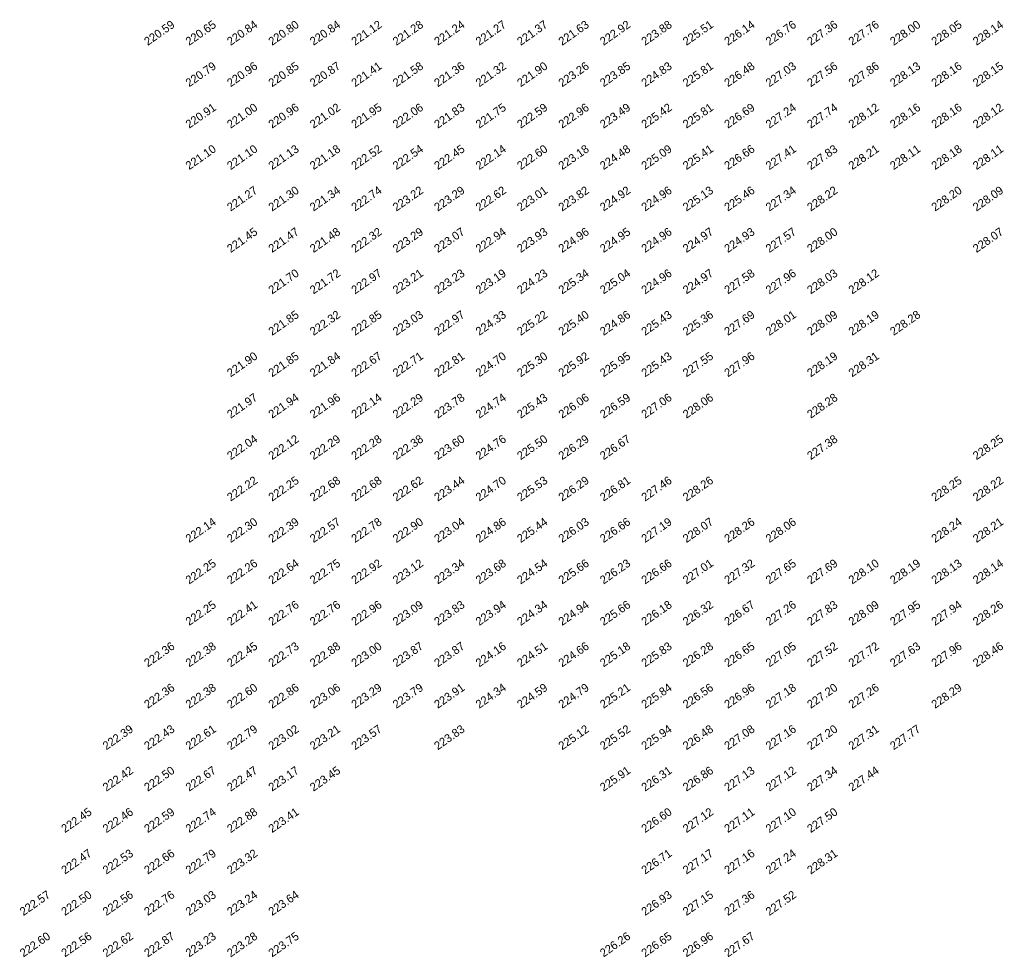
# Model space of a CAD drawing. Extents: x 2322 to 3271, y 4823 to 5326.
# Tile 8 of 10: x 3017 to 3136, y 5073 to 5186. Entities that reach past the tile are written whole.
import ezdxf

# ---------------------------------------------------------------- set-up
doc = ezdxf.new("R2010")
doc.units = 0
doc.header["$MEASUREMENT"] = 0
doc.layers.add('SPOT LEVEL', color=8, linetype='Continuous')

msp = doc.modelspace()

# ---------------------------------------------------------------- texts
at = {"layer": 'SPOT LEVEL'}
for s, p in [('220.59', (3032.59, 5183.22, 444.01)), ('220.65', (3037.59, 5183.22, 444.07)), ('220.84', (3042.59, 5183.22, 444.25)), ('220.80', (3047.59, 5183.22, 444.21)), ('220.84', (3052.59, 5183.22, 444.25)), ('221.12', (3057.59, 5183.22, 444.54)), ('221.28', (3062.59, 5183.22, 444.69)), ('221.24', (3067.59, 5183.22, 444.66)), ('221.27', (3072.59, 5183.22, 444.69)), ('221.37', (3077.59, 5183.22, 444.79)), ('221.63', (3082.59, 5183.22, 445.05)), ('222.92', (3087.59, 5183.22, 446.33)), ('223.88', (3092.59, 5183.22, 447.3)), ('225.51', (3097.59, 5183.22, 448.93)), ('226.14', (3102.59, 5183.22, 449.55)), ('226.76', (3107.59, 5183.22, 450.18)), ('227.36', (3112.59, 5183.22, 450.78)), ('227.76', (3117.59, 5183.22, 451.18)), ('228.00', (3122.59, 5183.22, 451.42)), ('228.05', (3127.59, 5183.22, 451.47)), ('228.14', (3132.59, 5183.22, 451.55)), ('220.87', (3052.59, 5178.22, 444.28)), ('220.79', (3037.59, 5178.22, 444.21)), ('220.96', (3042.59, 5178.22, 444.37)), ('220.85', (3047.59, 5178.22, 444.26)), ('221.41', (3057.59, 5178.22, 444.82)), ('221.58', (3062.59, 5178.22, 445)), ('221.36', (3067.59, 5178.22, 444.78)), ('221.32', (3072.59, 5178.22, 444.74)), ('221.90', (3077.59, 5178.22, 445.32)), ('223.26', (3082.59, 5178.22, 446.67)), ('223.85', (3087.59, 5178.22, 447.27)), ('224.83', (3092.59, 5178.22, 448.25)), ('225.81', (3097.59, 5178.22, 449.23)), ('226.48', (3102.59, 5178.22, 449.89)), ('227.03', (3107.59, 5178.22, 450.44)), ('227.56', (3112.59, 5178.22, 450.98)), ('227.86', (3117.59, 5178.22, 451.28)), ('228.13', (3122.59, 5178.22, 451.55)), ('228.16', (3127.59, 5178.22, 451.58)), ('228.15', (3132.59, 5178.22, 451.57)), ('220.91', (3037.59, 5173.22, 444.33)), ('221.00', (3042.59, 5173.22, 444.42)), ('220.96', (3047.59, 5173.22, 444.38)), ('221.02', (3052.59, 5173.22, 444.44)), ('221.95', (3057.59, 5173.22, 445.37)), ('222.06', (3062.59, 5173.22, 445.48)), ('221.83', (3067.59, 5173.22, 445.24)), ('221.75', (3072.59, 5173.22, 445.17)), ('222.59', (3077.59, 5173.22, 446.01)), ('222.96', (3082.59, 5173.22, 446.38)), ('223.49', (3087.59, 5173.22, 446.91)), ('225.42', (3092.59, 5173.22, 448.84)), ('225.81', (3097.59, 5173.22, 449.22)), ('226.69', (3102.59, 5173.22, 450.11)), ('227.24', (3107.59, 5173.22, 450.65)), ('227.74', (3112.59, 5173.22, 451.16)), ('228.12', (3117.59, 5173.22, 451.54)), ('228.16', (3122.59, 5173.22, 451.57)), ('228.16', (3127.59, 5173.22, 451.58)), ('228.12', (3132.59, 5173.22, 451.54)), ('221.10', (3037.59, 5168.22, 444.52)), ('221.10', (3042.59, 5168.22, 444.51)), ('221.13', (3047.59, 5168.22, 444.55)), ('221.18', (3052.59, 5168.22, 444.6)), ('222.52', (3057.59, 5168.22, 445.93)), ('222.54', (3062.59, 5168.22, 445.95)), ('222.45', (3067.59, 5168.22, 445.87)), ('222.14', (3072.59, 5168.22, 445.55)), ('222.60', (3077.59, 5168.22, 446.02)), ('223.18', (3082.59, 5168.22, 446.6)), ('224.48', (3087.59, 5168.22, 447.9)), ('225.09', (3092.59, 5168.22, 448.5)), ('225.41', (3097.59, 5168.22, 448.83)), ('226.66', (3102.59, 5168.22, 450.07)), ('227.41', (3107.59, 5168.22, 450.82)), ('227.83', (3112.59, 5168.22, 451.24)), ('228.21', (3117.59, 5168.22, 451.63)), ('228.11', (3122.59, 5168.22, 451.53)), ('228.18', (3127.59, 5168.22, 451.59)), ('228.11', (3132.59, 5168.22, 451.53)), ('221.27', (3042.59, 5163.22, 444.68)), ('221.30', (3047.59, 5163.22, 444.71)), ('221.34', (3052.59, 5163.22, 444.75)), ('222.74', (3057.59, 5163.22, 446.15)), ('223.22', (3062.59, 5163.22, 446.64)), ('223.29', (3067.59, 5163.22, 446.71)), ('222.62', (3072.59, 5163.22, 446.04)), ('223.01', (3077.59, 5163.22, 446.42)), ('223.82', (3082.59, 5163.22, 447.23)), ('224.92', (3087.59, 5163.22, 448.34)), ('224.96', (3092.59, 5163.22, 448.38)), ('225.13', (3097.59, 5163.22, 448.55)), ('225.46', (3102.59, 5163.22, 448.88)), ('227.34', (3107.59, 5163.22, 450.76)), ('228.22', (3112.59, 5163.22, 451.64)), ('228.20', (3127.59, 5163.22, 451.62)), ('228.09', (3132.59, 5163.22, 451.51)), ('221.45', (3042.59, 5158.22, 444.87)), ('221.47', (3047.59, 5158.22, 444.89)), ('221.48', (3052.59, 5158.22, 444.9)), ('222.32', (3057.59, 5158.22, 445.74)), ('223.29', (3062.59, 5158.22, 446.71)), ('223.07', (3067.59, 5158.22, 446.49)), ('222.94', (3072.59, 5158.22, 446.35)), ('223.93', (3077.59, 5158.22, 447.34)), ('224.96', (3082.59, 5158.22, 448.38)), ('224.95', (3087.59, 5158.22, 448.37)), ('224.96', (3092.59, 5158.22, 448.37)), ('224.97', (3097.59, 5158.22, 448.38)), ('224.93', (3102.59, 5158.22, 448.35)), ('227.57', (3107.59, 5158.22, 450.99)), ('228.00', (3112.59, 5158.22, 451.41)), ('228.07', (3132.59, 5158.22, 451.49)), ('221.70', (3047.59, 5153.22, 445.12)), ('221.72', (3052.59, 5153.22, 445.14)), ('222.97', (3057.59, 5153.22, 446.39)), ('223.21', (3062.59, 5153.22, 446.63)), ('223.23', (3067.59, 5153.22, 446.65)), ('223.19', (3072.59, 5153.22, 446.61)), ('224.23', (3077.59, 5153.22, 447.64)), ('225.34', (3082.59, 5153.22, 448.75)), ('225.04', (3087.59, 5153.22, 448.46)), ('224.96', (3092.59, 5153.22, 448.37)), ('224.97', (3097.59, 5153.22, 448.38)), ('227.58', (3102.59, 5153.22, 450.99)), ('227.96', (3107.59, 5153.22, 451.38)), ('228.03', (3112.59, 5153.22, 451.44)), ('228.12', (3117.59, 5153.22, 451.54)), ('221.85', (3047.59, 5148.22, 445.27)), ('222.32', (3052.59, 5148.22, 445.73)), ('222.85', (3057.59, 5148.22, 446.27)), ('223.03', (3062.59, 5148.22, 446.44)), ('222.97', (3067.59, 5148.22, 446.39)), ('224.33', (3072.59, 5148.22, 447.75)), ('225.22', (3077.59, 5148.22, 448.64)), ('225.40', (3082.59, 5148.22, 448.81)), ('224.86', (3087.59, 5148.22, 448.27)), ('225.43', (3092.59, 5148.22, 448.85)), ('225.36', (3097.59, 5148.22, 448.77)), ('227.69', (3102.59, 5148.22, 451.11)), ('228.01', (3107.59, 5148.22, 451.43)), ('228.09', (3112.59, 5148.22, 451.51)), ('228.19', (3117.59, 5148.22, 451.61)), ('228.28', (3122.59, 5148.22, 451.7)), ('221.90', (3042.59, 5143.22, 445.32)), ('221.85', (3047.59, 5143.22, 445.27)), ('221.84', (3052.59, 5143.22, 445.26)), ('222.67', (3057.59, 5143.22, 446.09)), ('222.71', (3062.59, 5143.22, 446.13)), ('222.81', (3067.59, 5143.22, 446.23)), ('224.70', (3072.59, 5143.22, 448.11)), ('225.30', (3077.59, 5143.22, 448.72)), ('225.92', (3082.59, 5143.22, 449.34)), ('225.95', (3087.59, 5143.22, 449.36)), ('225.43', (3092.59, 5143.22, 448.85)), ('227.55', (3097.59, 5143.22, 450.97)), ('227.96', (3102.59, 5143.22, 451.37)), ('228.19', (3112.59, 5143.22, 451.61)), ('228.31', (3117.59, 5143.22, 451.73)), ('221.97', (3042.59, 5138.22, 445.38)), ('221.94', (3047.59, 5138.22, 445.35)), ('221.96', (3052.59, 5138.22, 445.38)), ('222.14', (3057.59, 5138.22, 445.56)), ('222.29', (3062.59, 5138.22, 445.71)), ('223.78', (3067.59, 5138.22, 447.2)), ('224.74', (3072.59, 5138.22, 448.16)), ('225.43', (3077.59, 5138.22, 448.85)), ('226.06', (3082.59, 5138.22, 449.47)), ('226.59', (3087.59, 5138.22, 450.01)), ('227.06', (3092.59, 5138.22, 450.48)), ('228.06', (3097.59, 5138.22, 451.47)), ('228.28', (3112.59, 5138.22, 451.69)), ('222.04', (3042.59, 5133.22, 445.46)), ('222.12', (3047.59, 5133.22, 445.54)), ('222.29', (3052.59, 5133.22, 445.7)), ('222.28', (3057.59, 5133.22, 445.69)), ('222.38', (3062.59, 5133.22, 445.8)), ('223.60', (3067.59, 5133.22, 447.01)), ('224.76', (3072.59, 5133.22, 448.18)), ('225.50', (3077.59, 5133.22, 448.92)), ('226.29', (3082.59, 5133.22, 449.7)), ('226.67', (3087.59, 5133.22, 450.09)), ('227.38', (3112.59, 5133.22, 450.8)), ('228.25', (3132.59, 5133.22, 451.67)), ('222.22', (3042.59, 5128.22, 445.63)), ('222.25', (3047.59, 5128.22, 445.66)), ('222.68', (3052.59, 5128.22, 446.1)), ('222.68', (3057.59, 5128.22, 446.1)), ('222.62', (3062.59, 5128.22, 446.03)), ('223.44', (3067.59, 5128.22, 446.85)), ('224.70', (3072.59, 5128.22, 448.12)), ('225.53', (3077.59, 5128.22, 448.95)), ('226.29', (3082.59, 5128.22, 449.71)), ('226.81', (3087.59, 5128.22, 450.23)), ('227.46', (3092.59, 5128.22, 450.88)), ('228.26', (3097.59, 5128.22, 451.67)), ('228.25', (3127.59, 5128.22, 451.66)), ('228.22', (3132.59, 5128.22, 451.63)), ('222.14', (3037.59, 5123.22, 445.56)), ('222.30', (3042.59, 5123.22, 445.71)), ('222.39', (3047.59, 5123.22, 445.81)), ('222.57', (3052.59, 5123.22, 445.99)), ('222.78', (3057.59, 5123.22, 446.2)), ('222.90', (3062.59, 5123.22, 446.32)), ('223.04', (3067.59, 5123.22, 446.46)), ('224.86', (3072.59, 5123.22, 448.28)), ('225.44', (3077.59, 5123.22, 448.86)), ('226.03', (3082.59, 5123.22, 449.44)), ('226.66', (3087.59, 5123.22, 450.08)), ('227.19', (3092.59, 5123.22, 450.61)), ('228.07', (3097.59, 5123.22, 451.48)), ('228.26', (3102.59, 5123.22, 451.68)), ('228.06', (3107.59, 5123.22, 451.48)), ('228.24', (3127.59, 5123.22, 451.66)), ('228.21', (3132.59, 5123.22, 451.63)), ('222.25', (3037.59, 5118.22, 445.66)), ('222.26', (3042.59, 5118.22, 445.68)), ('222.64', (3047.59, 5118.22, 446.06)), ('222.75', (3052.59, 5118.22, 446.16)), ('222.92', (3057.59, 5118.22, 446.34)), ('223.12', (3062.59, 5118.22, 446.54)), ('223.34', (3067.59, 5118.22, 446.75)), ('223.68', (3072.59, 5118.22, 447.1)), ('224.54', (3077.59, 5118.22, 447.96)), ('225.66', (3082.59, 5118.22, 449.08)), ('226.23', (3087.59, 5118.22, 449.65)), ('226.66', (3092.59, 5118.22, 450.08)), ('227.01', (3097.59, 5118.22, 450.43)), ('227.32', (3102.59, 5118.22, 450.73)), ('227.65', (3107.59, 5118.22, 451.07)), ('227.69', (3112.59, 5118.22, 451.11)), ('228.10', (3117.59, 5118.22, 451.51)), ('228.19', (3122.59, 5118.22, 451.61)), ('228.13', (3127.59, 5118.22, 451.54)), ('228.14', (3132.59, 5118.22, 451.56)), ('222.25', (3037.59, 5113.22, 445.67)), ('222.41', (3042.59, 5113.22, 445.83)), ('222.76', (3047.59, 5113.22, 446.18)), ('222.76', (3052.59, 5113.22, 446.18)), ('222.96', (3057.59, 5113.22, 446.37)), ('223.09', (3062.59, 5113.22, 446.51)), ('223.83', (3067.59, 5113.22, 447.24)), ('223.94', (3072.59, 5113.22, 447.36)), ('224.34', (3077.59, 5113.22, 447.75)), ('224.94', (3082.59, 5113.22, 448.36)), ('225.66', (3087.59, 5113.22, 449.08)), ('226.18', (3092.59, 5113.22, 449.6)), ('226.32', (3097.59, 5113.22, 449.74)), ('226.67', (3102.59, 5113.22, 450.09)), ('227.26', (3107.59, 5113.22, 450.68)), ('227.83', (3112.59, 5113.22, 451.24)), ('228.09', (3117.59, 5113.22, 451.51)), ('227.95', (3122.59, 5113.22, 451.37)), ('227.94', (3127.59, 5113.22, 451.36)), ('228.26', (3132.59, 5113.22, 451.68)), ('222.36', (3032.59, 5108.22, 445.78)), ('222.38', (3037.59, 5108.22, 445.79)), ('222.45', (3042.59, 5108.22, 445.87)), ('222.73', (3047.59, 5108.22, 446.14)), ('222.88', (3052.59, 5108.22, 446.3)), ('223.00', (3057.59, 5108.22, 446.42)), ('223.87', (3062.59, 5108.22, 447.29)), ('223.87', (3067.59, 5108.22, 447.29)), ('224.16', (3072.59, 5108.22, 447.58)), ('224.66', (3082.59, 5108.22, 448.08)), ('225.18', (3087.59, 5108.22, 448.6)), ('225.83', (3092.59, 5108.22, 449.25)), ('226.28', (3097.59, 5108.22, 449.7)), ('226.65', (3102.59, 5108.22, 450.07)), ('227.05', (3107.59, 5108.22, 450.47)), ('227.52', (3112.59, 5108.22, 450.94)), ('227.72', (3117.59, 5108.22, 451.13)), ('227.63', (3122.59, 5108.22, 451.04)), ('227.96', (3127.59, 5108.22, 451.37)), ('228.46', (3132.59, 5108.22, 451.87)), ('224.51', (3077.59, 5108.22, 447.93)), ('222.36', (3032.59, 5103.22, 445.77)), ('222.38', (3037.59, 5103.22, 445.79)), ('222.60', (3042.59, 5103.22, 446.02)), ('222.86', (3047.59, 5103.22, 446.28)), ('223.06', (3052.59, 5103.22, 446.48)), ('223.29', (3057.59, 5103.22, 446.71)), ('223.79', (3062.59, 5103.22, 447.2)), ('223.91', (3067.59, 5103.22, 447.32)), ('224.34', (3072.59, 5103.22, 447.76)), ('224.59', (3077.59, 5103.22, 448)), ('224.79', (3082.59, 5103.22, 448.21)), ('225.21', (3087.59, 5103.22, 448.62)), ('225.84', (3092.59, 5103.22, 449.26)), ('226.56', (3097.59, 5103.22, 449.97)), ('226.96', (3102.59, 5103.22, 450.38)), ('227.18', (3107.59, 5103.22, 450.6)), ('227.20', (3112.59, 5103.22, 450.62)), ('227.26', (3117.59, 5103.22, 450.67)), ('228.29', (3127.59, 5103.22, 451.71)), ('222.39', (3027.59, 5098.22, 445.81)), ('222.43', (3032.59, 5098.22, 445.85)), ('222.61', (3037.59, 5098.22, 446.03)), ('222.79', (3042.59, 5098.22, 446.21)), ('223.02', (3047.59, 5098.22, 446.44)), ('223.21', (3052.59, 5098.22, 446.63)), ('223.57', (3057.59, 5098.22, 446.99)), ('223.83', (3067.59, 5098.22, 447.25)), ('225.12', (3082.59, 5098.22, 448.53)), ('225.52', (3087.59, 5098.22, 448.94)), ('225.94', (3092.59, 5098.22, 449.35)), ('226.48', (3097.59, 5098.22, 449.9)), ('227.08', (3102.59, 5098.22, 450.5)), ('227.16', (3107.59, 5098.22, 450.57)), ('227.20', (3112.59, 5098.22, 450.62)), ('227.31', (3117.59, 5098.22, 450.73)), ('227.77', (3122.59, 5098.22, 451.19)), ('222.42', (3027.59, 5093.22, 445.83)), ('222.50', (3032.59, 5093.22, 445.92)), ('222.67', (3037.59, 5093.22, 446.09)), ('222.47', (3042.59, 5093.22, 445.88)), ('223.17', (3047.59, 5093.22, 446.58)), ('223.45', (3052.59, 5093.22, 446.86)), ('225.91', (3087.59, 5093.22, 449.33)), ('226.31', (3092.59, 5093.22, 449.73)), ('226.86', (3097.59, 5093.22, 450.28)), ('227.13', (3102.59, 5093.22, 450.54)), ('227.12', (3107.59, 5093.22, 450.54)), ('227.34', (3112.59, 5093.22, 450.76)), ('227.44', (3117.59, 5093.22, 450.86)), ('222.45', (3022.59, 5088.22, 445.87)), ('222.46', (3027.59, 5088.22, 445.88)), ('222.59', (3032.59, 5088.22, 446.01)), ('222.74', (3037.59, 5088.22, 446.15)), ('222.88', (3042.59, 5088.22, 446.29)), ('223.41', (3047.59, 5088.22, 446.82)), ('226.60', (3092.59, 5088.22, 450.01)), ('227.12', (3097.59, 5088.22, 450.54)), ('227.11', (3102.59, 5088.22, 450.53)), ('227.10', (3107.59, 5088.22, 450.52)), ('227.50', (3112.59, 5088.22, 450.91)), ('222.47', (3022.59, 5083.22, 445.89)), ('222.66', (3032.59, 5083.22, 446.08)), ('222.79', (3037.59, 5083.22, 446.2)), ('227.17', (3097.59, 5083.22, 450.59)), ('227.16', (3102.59, 5083.22, 450.58)), ('227.24', (3107.59, 5083.22, 450.65)), ('222.53', (3027.59, 5083.22, 445.95)), ('223.32', (3042.59, 5083.22, 446.74)), ('226.71', (3092.59, 5083.22, 450.13)), ('228.31', (3112.59, 5083.22, 451.73)), ('222.57', (3017.59, 5078.22, 445.99)), ('222.50', (3022.59, 5078.22, 445.92)), ('222.56', (3027.59, 5078.22, 445.97)), ('222.76', (3032.59, 5078.22, 446.18)), ('223.03', (3037.59, 5078.22, 446.44)), ('223.24', (3042.59, 5078.22, 446.65)), ('223.64', (3047.59, 5078.22, 447.06)), ('226.93', (3092.59, 5078.22, 450.34)), ('227.15', (3097.59, 5078.22, 450.57)), ('227.36', (3102.59, 5078.22, 450.78)), ('227.52', (3107.59, 5078.22, 450.94)), ('222.60', (3017.59, 5073.22, 446.02)), ('222.56', (3022.59, 5073.22, 445.97)), ('222.62', (3027.59, 5073.22, 446.04)), ('222.87', (3032.59, 5073.22, 446.29)), ('223.23', (3037.59, 5073.22, 446.65)), ('223.28', (3042.59, 5073.22, 446.69)), ('223.75', (3047.59, 5073.22, 447.16)), ('226.26', (3087.59, 5073.22, 449.67)), ('226.65', (3092.59, 5073.22, 450.06)), ('226.96', (3097.59, 5073.22, 450.38)), ('227.67', (3102.59, 5073.22, 451.09))]:
    msp.add_text(s, height=1, rotation=35, dxfattribs=at).set_placement(p)

doc.saveas('drawing.dxf')
